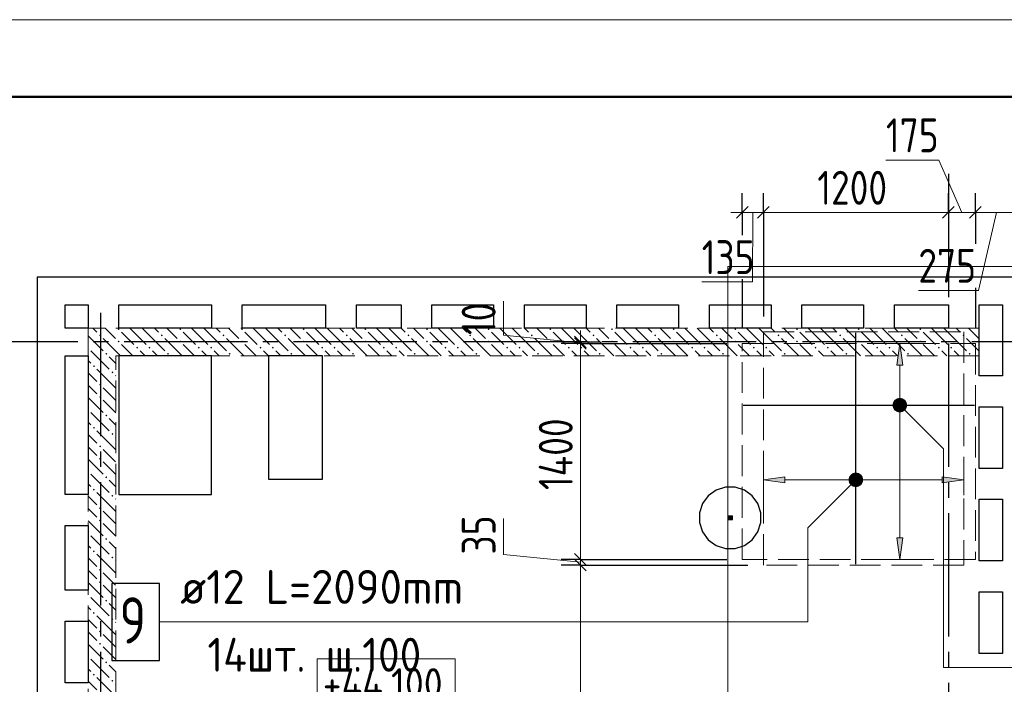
# Model space of a CAD drawing. Header units: millimetres. Extents: x 0 to 40165, y 0 to 42000.
# Tile 13 of 15: x 5026 to 11413, y 37690 to 42000. Entities that reach past the tile are written whole.
import ezdxf

# ---------------------------------------------------------------- set-up
doc = ezdxf.new("R2010")
doc.units = ezdxf.units.MM
doc.linetypes.add('______2', pattern=[270, 200, -70])
doc.linetypes.add('______5', pattern=[1100, 800, -100, 100, -100])
for name, color, linetype, lineweight in [('Standard', 7, 'Continuous', 25), ('Высотные отметки', 7, 'Continuous', 25), ('ДОП Верх по Х', 7, 'Continuous', 25), ('ЖБ Перекрытие верхний уровень', 7, 'Continuous', 35), ('ЖБ Стена верхний уровень', 7, 'Continuous', 35), ('Оси', 40, '______5', 18), ('Позиционная метка номер позиции', 7, 'Continuous', 13), ('Примечания', 7, 'Continuous', 25)]:
    doc.layers.add(name, color=color, linetype=linetype, lineweight=lineweight)
doc.styles.add('GOST 2.304-81', font='txt')
doc.styles.add('ISOCPEUR', font='txt')

msp = doc.modelspace()

# ---------------------------------------------------------------- hatches: boundary and pattern name
at = {"layer": 'ДОП Верх по Х', "linetype": 'Continuous', "lineweight": 13, "transparency": 33554687}
for points in [[(10755.4, 39760), (10735.4, 39900), (10715.4, 39760)], [(10716.7, 39532.3), (10754.2, 39532.3), (10735.4, 39537.5)], [(10697.9, 39500), (10772.9, 39500), (10767.7, 39518.8)], [(10697.9, 39500), (10767.7, 39518.8), (10703.2, 39518.8)], [(10703.2, 39481.2), (10772.9, 39500), (10697.9, 39500)], [(10703.2, 39518.8), (10767.7, 39518.8), (10754.2, 39532.3)], [(10703.2, 39518.8), (10754.2, 39532.3), (10716.7, 39532.3)], [(10703.2, 39481.2), (10767.7, 39481.2), (10772.9, 39500)], [(10716.7, 39467.8), (10767.7, 39481.2), (10703.2, 39481.2)], [(10716.7, 39467.8), (10754.2, 39467.8), (10767.7, 39481.2)], [(10754.2, 39467.8), (10716.7, 39467.8), (10735.4, 39462.5)], [(10418.3, 38996.8), (10418.3, 39034.3), (10413, 39015.5)], [(10418.3, 39034.3), (10431.8, 38983.3), (10431.8, 39047.8)], [(10418.3, 39034.3), (10418.3, 38996.8), (10431.8, 38983.3)], [(10431.8, 39047.8), (10450.5, 38978), (10450.5, 39053)], [(10431.8, 39047.8), (10431.8, 38983.3), (10450.5, 38978)], [(10450.5, 39053), (10450.5, 38978), (10469.3, 38983.3)], [(10450.5, 39053), (10469.3, 38983.3), (10469.3, 39047.8)], [(10469.3, 39047.8), (10469.3, 38983.3), (10482.8, 38996.8)], [(10469.3, 39047.8), (10482.8, 38996.8), (10482.8, 39034.3)], [(10482.8, 39034.3), (10482.8, 38996.8), (10488, 39015.5)], [(11010.5, 38995.5), (11150.5, 39015.5), (11010.5, 39035.5)]]:
    msp.add_hatch(color=7, dxfattribs=at).paths.add_polyline_path(points)
for points in [[(9990.5, 38995.5), (9850.5, 39015.5), (9990.5, 39035.5)], [(10755.4, 38640), (10735.4, 38500), (10715.4, 38640)]]:
    msp.add_hatch(color=7, dxfattribs=at).paths.add_polyline_path(points, flags=16)
at = {"layer": 'ЖБ Стена верхний уровень', "linetype": 'Continuous', "lineweight": 18, "transparency": 33554687}
for points in [[(5661, 39993.1), (5667.5, 39999.6), (5674, 39993.1), (5667.5, 39986.6)], [(6061, 39993.1), (6067.5, 39999.6), (6074, 39993.1), (6067.5, 39986.6)], [(6461, 39993.1), (6467.5, 39999.6), (6474, 39993.1), (6467.5, 39986.6)], [(6861, 39993.1), (6867.5, 39999.6), (6874, 39993.1), (6867.5, 39986.6)], [(7261, 39993.1), (7267.5, 39999.6), (7274, 39993.1), (7267.5, 39986.6)], [(7661, 39993.1), (7667.5, 39999.6), (7674, 39993.1), (7667.5, 39986.6)], [(8061, 39993.1), (8067.5, 39999.6), (8074, 39993.1), (8067.5, 39986.6)], [(8461, 39993.1), (8467.5, 39999.6), (8474, 39993.1), (8467.5, 39986.6)], [(8861, 39993.1), (8867.5, 39999.6), (8874, 39993.1), (8867.5, 39986.6)], [(9261, 39993.1), (9267.5, 39999.6), (9274, 39993.1), (9267.5, 39986.6)], [(9661, 39993.1), (9667.5, 39999.6), (9674, 39993.1), (9667.5, 39986.6)], [(10061, 39993.1), (10067.5, 39999.6), (10074, 39993.1), (10067.5, 39986.6)], [(10461, 39993.1), (10467.5, 39999.6), (10474, 39993.1), (10467.5, 39986.6)], [(10861, 39993.1), (10867.5, 39999.6), (10874, 39993.1), (10867.5, 39986.6)], [(5541, 39953.1), (5547.5, 39959.6), (5554, 39953.1), (5547.5, 39946.6)], [(5661, 39913.1), (5667.5, 39919.6), (5674, 39913.1), (5667.5, 39906.6)], [(5941, 39953.1), (5947.5, 39959.6), (5954, 39953.1), (5947.5, 39946.6)], [(6061, 39913.1), (6067.5, 39919.6), (6074, 39913.1), (6067.5, 39906.6)], [(6341, 39953.1), (6347.5, 39959.6), (6354, 39953.1), (6347.5, 39946.6)], [(6461, 39913.1), (6467.5, 39919.6), (6474, 39913.1), (6467.5, 39906.6)], [(6741, 39953.1), (6747.5, 39959.6), (6754, 39953.1), (6747.5, 39946.6)], [(6861, 39913.1), (6867.5, 39919.6), (6874, 39913.1), (6867.5, 39906.6)], [(7141, 39953.1), (7147.5, 39959.6), (7154, 39953.1), (7147.5, 39946.6)], [(7261, 39913.1), (7267.5, 39919.6), (7274, 39913.1), (7267.5, 39906.6)], [(7541, 39953.1), (7547.5, 39959.6), (7554, 39953.1), (7547.5, 39946.6)], [(7661, 39913.1), (7667.5, 39919.6), (7674, 39913.1), (7667.5, 39906.6)], [(7941, 39953.1), (7947.5, 39959.6), (7954, 39953.1), (7947.5, 39946.6)], [(8061, 39913.1), (8067.5, 39919.6), (8074, 39913.1), (8067.5, 39906.6)], [(8341, 39953.1), (8347.5, 39959.6), (8354, 39953.1), (8347.5, 39946.6)], [(8461, 39913.1), (8467.5, 39919.6), (8474, 39913.1), (8467.5, 39906.6)], [(8741, 39953.1), (8747.5, 39959.6), (8754, 39953.1), (8747.5, 39946.6)], [(8861, 39913.1), (8867.5, 39919.6), (8874, 39913.1), (8867.5, 39906.6)], [(9141, 39953.1), (9147.5, 39959.6), (9154, 39953.1), (9147.5, 39946.6)], [(9261, 39913.1), (9267.5, 39919.6), (9274, 39913.1), (9267.5, 39906.6)], [(9541, 39953.1), (9547.5, 39959.6), (9554, 39953.1), (9547.5, 39946.6)], [(9661, 39913.1), (9667.5, 39919.6), (9674, 39913.1), (9667.5, 39906.6)], [(9941, 39953.1), (9947.5, 39959.6), (9954, 39953.1), (9947.5, 39946.6)], [(10061, 39913.1), (10067.5, 39919.6), (10074, 39913.1), (10067.5, 39906.6)], [(10341, 39953.1), (10347.5, 39959.6), (10354, 39953.1), (10347.5, 39946.6)], [(10461, 39913.1), (10467.5, 39919.6), (10474, 39913.1), (10467.5, 39906.6)], [(10741, 39953.1), (10747.5, 39959.6), (10754, 39953.1), (10747.5, 39946.6)], [(10861, 39913.1), (10867.5, 39919.6), (10874, 39913.1), (10867.5, 39906.6)], [(11141, 39953.1), (11147.5, 39959.6), (11154, 39953.1), (11147.5, 39946.6)], [(5470.5, 39876.6), (5474, 39873.1), (5470.5, 39869.7)], [(5781, 39873.1), (5787.5, 39879.6), (5794, 39873.1), (5787.5, 39866.6)], [(5861, 39873.1), (5867.5, 39879.6), (5874, 39873.1), (5867.5, 39866.6)], [(6181, 39873.1), (6187.5, 39879.6), (6194, 39873.1), (6187.5, 39866.6)], [(6261, 39873.1), (6267.5, 39879.6), (6274, 39873.1), (6267.5, 39866.6)], [(6581, 39873.1), (6587.5, 39879.6), (6594, 39873.1), (6587.5, 39866.6)], [(6661, 39873.1), (6667.5, 39879.6), (6674, 39873.1), (6667.5, 39866.6)], [(6981, 39873.1), (6987.5, 39879.6), (6994, 39873.1), (6987.5, 39866.6)], [(7061, 39873.1), (7067.5, 39879.6), (7074, 39873.1), (7067.5, 39866.6)], [(7381, 39873.1), (7387.5, 39879.6), (7394, 39873.1), (7387.5, 39866.6)], [(7461, 39873.1), (7467.5, 39879.6), (7474, 39873.1), (7467.5, 39866.6)], [(7781, 39873.1), (7787.5, 39879.6), (7794, 39873.1), (7787.5, 39866.6)], [(7861, 39873.1), (7867.5, 39879.6), (7874, 39873.1), (7867.5, 39866.6)], [(8181, 39873.1), (8187.5, 39879.6), (8194, 39873.1), (8187.5, 39866.6)], [(8261, 39873.1), (8267.5, 39879.6), (8274, 39873.1), (8267.5, 39866.6)], [(8581, 39873.1), (8587.5, 39879.6), (8594, 39873.1), (8587.5, 39866.6)], [(8661, 39873.1), (8667.5, 39879.6), (8674, 39873.1), (8667.5, 39866.6)], [(8981, 39873.1), (8987.5, 39879.6), (8994, 39873.1), (8987.5, 39866.6)], [(9061, 39873.1), (9067.5, 39879.6), (9074, 39873.1), (9067.5, 39866.6)], [(9381, 39873.1), (9387.5, 39879.6), (9394, 39873.1), (9387.5, 39866.6)], [(9461, 39873.1), (9467.5, 39879.6), (9474, 39873.1), (9467.5, 39866.6)], [(9781, 39873.1), (9787.5, 39879.6), (9794, 39873.1), (9787.5, 39866.6)], [(9861, 39873.1), (9867.5, 39879.6), (9874, 39873.1), (9867.5, 39866.6)], [(10181, 39873.1), (10187.5, 39879.6), (10194, 39873.1), (10187.5, 39866.6)], [(10261, 39873.1), (10267.5, 39879.6), (10274, 39873.1), (10267.5, 39866.6)], [(10581, 39873.1), (10587.5, 39879.6), (10594, 39873.1), (10587.5, 39866.6)], [(10661, 39873.1), (10667.5, 39879.6), (10674, 39873.1), (10667.5, 39866.6)], [(10981, 39873.1), (10987.5, 39879.6), (10994, 39873.1), (10987.5, 39866.6)], [(11061, 39873.1), (11067.5, 39879.6), (11074, 39873.1), (11067.5, 39866.6)], [(5581, 39833.1), (5587.5, 39839.6), (5594, 39833.1), (5587.5, 39826.6)], [(5981, 39833.1), (5987.5, 39839.6), (5994, 39833.1), (5987.5, 39826.6)], [(6381, 39833.1), (6387.5, 39839.6), (6394, 39833.1), (6387.5, 39826.6)], [(6781, 39833.1), (6787.5, 39839.6), (6794, 39833.1), (6787.5, 39826.6)], [(7181, 39833.1), (7187.5, 39839.6), (7194, 39833.1), (7187.5, 39826.6)], [(7581, 39833.1), (7587.5, 39839.6), (7594, 39833.1), (7587.5, 39826.6)], [(7981, 39833.1), (7987.5, 39839.6), (7994, 39833.1), (7987.5, 39826.6)], [(8381, 39833.1), (8387.5, 39839.6), (8394, 39833.1), (8387.5, 39826.6)], [(8781, 39833.1), (8787.5, 39839.6), (8794, 39833.1), (8787.5, 39826.6)], [(9181, 39833.1), (9187.5, 39839.6), (9194, 39833.1), (9187.5, 39826.6)], [(9581, 39833.1), (9587.5, 39839.6), (9594, 39833.1), (9587.5, 39826.6)], [(9981, 39833.1), (9987.5, 39839.6), (9994, 39833.1), (9987.5, 39826.6)], [(10381, 39833.1), (10387.5, 39839.6), (10394, 39833.1), (10387.5, 39826.6)], [(10781, 39833.1), (10787.5, 39839.6), (10794, 39833.1), (10787.5, 39826.6)], [(11181, 39833.1), (11187.5, 39839.6), (11194, 39833.1), (11187.5, 39826.6)], [(5501, 39753.1), (5507.5, 39759.6), (5514, 39753.1), (5507.5, 39746.6)], [(5621, 39713.1), (5627.5, 39719.6), (5634, 39713.1), (5627.5, 39706.6)], [(5541, 39633.1), (5547.5, 39639.6), (5554, 39633.1), (5547.5, 39626.6)], [(5541, 39553.1), (5547.5, 39559.6), (5554, 39553.1), (5547.5, 39546.6)], [(5470.5, 39476.6), (5474, 39473.1), (5470.5, 39469.7)], [(5581, 39433.1), (5587.5, 39439.6), (5594, 39433.1), (5587.5, 39426.6)], [(5501, 39353.1), (5507.5, 39359.6), (5514, 39353.1), (5507.5, 39346.6)], [(5621, 39313.1), (5627.5, 39319.6), (5634, 39313.1), (5627.5, 39306.6)], [(5541, 39233.1), (5547.5, 39239.6), (5554, 39233.1), (5547.5, 39226.6)], [(5541, 39153.1), (5547.5, 39159.6), (5554, 39153.1), (5547.5, 39146.6)], [(5470.5, 39076.6), (5474, 39073.1), (5470.5, 39069.7)], [(5581, 39033.1), (5587.5, 39039.6), (5594, 39033.1), (5587.5, 39026.6)], [(5501, 38953.1), (5507.5, 38959.6), (5514, 38953.1), (5507.5, 38946.6)], [(5621, 38913.1), (5627.5, 38919.6), (5634, 38913.1), (5627.5, 38906.6)], [(5541, 38833.1), (5547.5, 38839.6), (5554, 38833.1), (5547.5, 38826.6)], [(5541, 38753.1), (5547.5, 38759.6), (5554, 38753.1), (5547.5, 38746.6)], [(5470.5, 38676.6), (5474, 38673.1), (5470.5, 38669.7)], [(5581, 38633.1), (5587.5, 38639.6), (5594, 38633.1), (5587.5, 38626.6)], [(5501, 38553.1), (5507.5, 38559.6), (5514, 38553.1), (5507.5, 38546.6)], [(5621, 38513.1), (5627.5, 38519.6), (5634, 38513.1), (5627.5, 38506.6)], [(5541, 38433.1), (5547.5, 38439.6), (5554, 38433.1), (5547.5, 38426.6)], [(5541, 38353.1), (5547.5, 38359.6), (5554, 38353.1), (5547.5, 38346.6)], [(5470.5, 38276.6), (5474, 38273.1), (5470.5, 38269.7)], [(5581, 38233.1), (5587.5, 38239.6), (5594, 38233.1), (5587.5, 38226.6)], [(5501, 38153.1), (5507.5, 38159.6), (5514, 38153.1), (5507.5, 38146.6)], [(5621, 38113.1), (5627.5, 38119.6), (5634, 38113.1), (5627.5, 38106.6)], [(5541, 38033.1), (5547.5, 38039.6), (5554, 38033.1), (5547.5, 38026.6)], [(5541, 37953.1), (5547.5, 37959.6), (5554, 37953.1), (5547.5, 37946.6)], [(5470.5, 37876.6), (5474, 37873.1), (5470.5, 37869.7)], [(5581, 37833.1), (5587.5, 37839.6), (5594, 37833.1), (5587.5, 37826.6)], [(5501, 37753.1), (5507.5, 37759.6), (5514, 37753.1), (5507.5, 37746.6)], [(5621, 37713.1), (5627.5, 37719.6), (5634, 37713.1), (5627.5, 37706.6)]]:
    msp.add_hatch(color=7, dxfattribs=at).paths.add_polyline_path(points, flags=16)
at = {"layer": 'Позиционная метка номер позиции', "linetype": 'Continuous', "lineweight": 13, "transparency": 33554687}
for points in [[(10692.2, 39511.5), (10724, 39543.3), (10703.6, 39531.8)], [(10724, 39543.3), (10692.2, 39511.5), (10692.2, 39488.5)], [(10724, 39543.3), (10692.2, 39488.5), (10746.9, 39543.3)], [(10746.9, 39543.3), (10692.2, 39488.5), (10703.6, 39468.2)], [(10746.9, 39543.3), (10703.6, 39468.2), (10767.2, 39531.8)], [(10767.2, 39531.8), (10703.6, 39468.2), (10724, 39456.7)], [(10767.2, 39531.8), (10724, 39456.7), (10778.7, 39511.5)], [(10778.7, 39511.5), (10724, 39456.7), (10746.9, 39456.7)], [(10778.7, 39511.5), (10746.9, 39456.7), (10778.7, 39488.5)], [(10778.7, 39488.5), (10746.9, 39456.7), (10767.2, 39468.2)], [(10482.3, 38983.7), (10418.7, 39047.3), (10407.3, 39027)], [(10482.3, 38983.7), (10407.3, 39027), (10462, 38972.2)], [(10462, 38972.2), (10407.3, 39027), (10407.3, 39004.1)], [(10493.8, 39004.1), (10439.1, 39058.8), (10418.7, 39047.3)], [(10493.8, 39004.1), (10418.7, 39047.3), (10482.3, 38983.7)], [(10493.8, 39027), (10462, 39058.8), (10439.1, 39058.8)], [(10493.8, 39027), (10439.1, 39058.8), (10493.8, 39004.1)], [(10462, 39058.8), (10493.8, 39027), (10482.3, 39047.3)], [(10462, 38972.2), (10407.3, 39004.1), (10439.1, 38972.2)], [(10439.1, 38972.2), (10407.3, 39004.1), (10418.7, 38983.7)]]:
    msp.add_hatch(color=7, dxfattribs=at).paths.add_polyline_path(points)

# ---------------------------------------------------------------- linework, layer by layer
at = {"layer": 'Standard', "color": 7, "linetype": 'Continuous', "lineweight": 13, "transparency": 33554687}
for p, q in [((10989.2, 41090), (10645.3, 41090)), ((11138, 40750), (10989.2, 41090)), ((9713.5, 40750), (9638.5, 40750)), ((9850.5, 40750), (9713.5, 40750)), ((9782, 40750), (9778.8, 40300)), ((11050.5, 40750), (9850.5, 40750)), ((11225.5, 40750), (11050.5, 40750)), ((11500.5, 40750), (11225.5, 40750)), ((11363, 40750), (11246.3, 40244)), ((9778.8, 40300), (9450.5, 40300)), ((11246.3, 40244), (10855.5, 40244)), ((8163.6, 39955), (8163.6, 40174)), ((8663.5, 39910), (8663.5, 39985)), ((8663.5, 39905), (8163.6, 39955)), ((8663.5, 39900), (8663.5, 39910)), ((8663.5, 38500), (8663.5, 39900)), ((8163.5, 38531.5), (8163.5, 38766)), ((8663.5, 38481.5), (8163.5, 38531.5)), ((8663.5, 38463), (8663.5, 38500)), ((8663.5, 36096), (8663.5, 38463))]:
    msp.add_line(p, q, dxfattribs=at)
at = {"layer": 'Standard', "color": 251, "linetype": 'Continuous', "lineweight": -3, "true_color": 0x656565, "transparency": 33554687}
for p, q in [((9713.5, 40750), (9713.5, 40875)), ((9850.5, 40750), (9850.5, 40875)), ((11050.5, 40750), (11050.5, 40875)), ((11225.5, 40750), (11225.5, 40875)), ((9713.5, 40750), (9713.5, 40625)), ((9713.5, 40750), (9713.5, 40601.9)), ((9850.5, 40750), (9850.5, 40625)), ((11050.5, 40750), (11050.5, 40625)), ((11225.5, 40750), (11225.5, 40625)), ((9713.5, 40317), (9713.5, 40000)), ((11225.5, 40261), (11225.5, 40000)), ((8663.5, 39910), (8538.5, 39910)), ((8663.5, 39900), (8538.5, 39900)), ((8663.5, 39910), (8788.5, 39910)), ((8663.5, 39910), (8663.5, 39910)), ((8663.5, 39900), (8788.5, 39900)), ((8663.5, 39900), (9613.5, 39900)), ((8663.5, 38500), (8538.5, 38500)), ((8663.5, 38463), (8538.5, 38463)), ((8663.5, 38500), (8788.5, 38500)), ((8663.5, 38500), (9613.5, 38500)), ((8663.5, 38463), (8788.5, 38463)), ((8663.5, 38463), (9750.5, 38463))]:
    msp.add_line(p, q, dxfattribs=at)
at = {"layer": 'Standard', "color": 7, "linetype": 'Continuous', "lineweight": 25, "transparency": 33554687}
for p, q in [((9751, 40787.5), (9676, 40712.5)), ((9888, 40787.5), (9813, 40712.5)), ((11088, 40787.5), (11013, 40712.5)), ((11263, 40787.5), (11188, 40712.5)), ((8701, 39872.5), (8626, 39947.5)), ((8701, 39862.5), (8626, 39937.5)), ((8701, 38462.5), (8626, 38537.5)), ((8701, 38425.5), (8626, 38500.5))]:
    msp.add_line(p, q, dxfattribs=at)
at = {"layer": 'Standard', "color": 7, "linetype": 'Continuous', "lineweight": 13, "transparency": 33554687}
msp.add_lwpolyline([(0, 0), (29700, 0), (29700, 42000), (0, 42000), (0, 0)], close=True, dxfattribs=at)
at = {"layer": 'Standard', "color": 7, "linetype": 'Continuous', "lineweight": 50, "transparency": 33554687}
msp.add_lwpolyline([(2000, 41500), (29200, 41500), (29200, 500), (2000, 500), (2000, 41500)], close=True, dxfattribs=at)
at = {"layer": 'Standard', "color": 251, "linetype": 'Continuous', "lineweight": -3, "true_color": 0x656565, "transparency": 33554687}
for points in [[(9850.5, 40750), (9850.5, 40381.8), (9850.5, 40381.8), (9850.5, 40075)], [(11050.5, 40750), (11050.5, 40561.5), (11050.5, 40561.5), (11050.5, 40545.9)], [(11225.5, 40750), (11225.5, 40587.7), (11225.5, 40587.7), (11225.5, 40545.9)]]:
    msp.add_lwpolyline(points, dxfattribs=at)
at = {"layer": 'Standard', "color": 254, "linetype": 'Continuous', "lineweight": 13, "true_color": 0xc4c4ff, "transparency": 33554687}
msp.add_lwpolyline([(9619.5, 15331.7), (17624.9, 15331.7), (17624.9, 40399), (9619.5, 40399), (9619.5, 15331.7)], dxfattribs=at)
at = {"layer": 'Высотные отметки', "color": 7, "linetype": 'Continuous', "lineweight": 18, "transparency": 33554687}
msp.add_lwpolyline([(6955.1, 37521.1), (7850.3, 37521.1), (7850.3, 37854.4), (6955.1, 37854.4), (6955.1, 37521.1)], dxfattribs=at)
at = {"layer": 'ДОП Верх по Х', "color": 7, "linetype": 'Continuous', "lineweight": 25, "transparency": 33554687}
for p, q in [((10450.5, 38469), (10450.5, 39969)), ((9719.5, 39500), (11219.5, 39500))]:
    msp.add_line(p, q, dxfattribs=at)
at = {"layer": 'ДОП Верх по Х', "color": 251, "linetype": 'Continuous', "lineweight": 13, "true_color": 0x494949, "transparency": 33554687}
for p, q in [((10735.4, 39900), (10635.4, 39900)), ((10735.4, 39900), (10715.4, 39760)), ((10755.4, 39760), (10735.4, 39900)), ((10735.4, 39900), (10835.4, 39900)), ((10735.4, 39900), (10735.4, 39900)), ((10715.4, 39760), (10755.4, 39760)), ((10735.4, 39530), (10735.4, 39760)), ((10697.9, 39500), (10697.9, 39500)), ((10735.4, 38640), (10735.4, 39470)), ((10772.9, 39500), (10772.9, 39500)), ((9850.5, 39015.5), (9850.5, 39115.5)), ((11150.5, 39015.5), (11150.5, 39115.5)), ((9850.5, 39015.5), (9990.5, 39035.5)), ((9990.5, 39035.5), (9990.5, 38995.5)), ((10450.5, 39053), (10450.5, 39053)), ((11150.5, 39015.5), (11010.5, 39035.5)), ((11010.5, 39035.5), (11010.5, 38995.5)), ((9990.5, 38995.5), (9850.5, 39015.5)), ((9850.5, 39015.5), (9850.5, 38915.5)), ((9850.5, 39015.5), (9850.5, 39015.5)), ((9990.5, 39015.5), (10420.5, 39015.5)), ((10450.5, 38978), (10450.5, 38978)), ((10480.5, 39015.5), (11010.5, 39015.5)), ((11010.5, 38995.5), (11150.5, 39015.5)), ((11150.5, 39015.5), (11150.5, 38915.5)), ((11150.5, 39015.5), (11150.5, 39015.5)), ((10735.4, 38500), (10715.4, 38640)), ((10715.4, 38640), (10755.4, 38640)), ((10755.4, 38640), (10735.4, 38500)), ((10735.4, 38500), (10635.4, 38500)), ((10735.4, 38500), (10835.4, 38500)), ((10735.4, 38500), (10735.4, 38500))]:
    msp.add_line(p, q, dxfattribs=at)
at = {"layer": 'ДОП Верх по Х', "color": 7, "linetype": 'Continuous', "lineweight": 13, "transparency": 33554687}
msp.add_line((6047.8, 38094.4), (8133.8, 38094.4), dxfattribs=at)
at = {"layer": 'ДОП Верх по Х', "color": 7, "linetype": 'Continuous', "lineweight": 25, "transparency": 33554687}
msp.add_lwpolyline([(5623.8, 37844.4), (5933.8, 37844.4), (5933.8, 38344.4), (5623.8, 38344.4), (5623.8, 37844.4)], dxfattribs=at)
at = {"layer": 'ДОП Верх по Х', "color": 251, "linetype": 'Continuous', "lineweight": 13, "true_color": 0x494949, "transparency": 33554687}
for centre in [(10735.4, 39500), (10450.5, 39015.5)]:
    msp.add_circle(centre, 37.5, dxfattribs=at)
at = {"layer": 'ЖБ Перекрытие верхний уровень', "color": 7, "linetype": 'Continuous', "lineweight": 25, "transparency": 33554687}
for p, q in [((11400.5, 40330), (5140.5, 40330)), ((5140.5, 40330), (5140.5, 31650)), ((13000.5, 40330), (11400.5, 40330)), ((5320.5, 40000), (5320.5, 40150)), ((5320.5, 40150), (5470.5, 40150)), ((5470.5, 40150), (5470.5, 40000)), ((5670.5, 40000), (5670.5, 40150)), ((5670.5, 40150), (6270.5, 40150)), ((6270.5, 40150), (6270.5, 40000)), ((6470.5, 40000), (6470.5, 40150)), ((6470.5, 40150), (7010.5, 40150)), ((7010.5, 40150), (7010.5, 40000)), ((7210.5, 40000), (7210.5, 40150)), ((7210.5, 40150), (7500.5, 40150)), ((7500.5, 40150), (7500.5, 40000)), ((7700.5, 40000), (7700.5, 40150)), ((7700.5, 40150), (8100.5, 40150)), ((8100.5, 40150), (8100.5, 40000)), ((8300.5, 40000), (8300.5, 40150)), ((8300.5, 40150), (8700.5, 40150)), ((8700.5, 40150), (8700.5, 40000)), ((8900.5, 40000), (8900.5, 40150)), ((8900.5, 40150), (9300.5, 40150)), ((9300.5, 40150), (9300.5, 40000)), ((9500.5, 40000), (9500.5, 40150)), ((9500.5, 40150), (9900.5, 40150)), ((9900.5, 40150), (9900.5, 40000)), ((10100.5, 40000), (10100.5, 40150)), ((10100.5, 40150), (10500.5, 40150)), ((10500.5, 40150), (10500.5, 40000)), ((10700.5, 40000), (10700.5, 40150)), ((10700.5, 40150), (11050.5, 40150)), ((11050.5, 40150), (11050.5, 40000)), ((11250.5, 39690), (11250.5, 40150)), ((11250.5, 40150), (11400.5, 40150)), ((11400.5, 40150), (11400.5, 39690)), ((5470.5, 40000), (5320.5, 40000)), ((6270.5, 40000), (5670.5, 40000)), ((7010.5, 40000), (6470.5, 40000)), ((7500.5, 40000), (7210.5, 40000)), ((8100.5, 40000), (7700.5, 40000)), ((8700.5, 40000), (8300.5, 40000)), ((9300.5, 40000), (8900.5, 40000)), ((9900.5, 40000), (9500.5, 40000)), ((10500.5, 40000), (10100.5, 40000)), ((11050.5, 40000), (10700.5, 40000)), ((5320.5, 38920), (5320.5, 39820)), ((5320.5, 39820), (5470.5, 39820)), ((5470.5, 39820), (5470.5, 38920)), ((5670.5, 39820), (5670.5, 38920)), ((6270.5, 39820), (5670.5, 39820)), ((6270.5, 38920), (6270.5, 39820)), ((6640.5, 39820), (6640.5, 39020)), ((6990.5, 39820), (6640.5, 39820)), ((6990.5, 39020), (6990.5, 39820)), ((11400.5, 39690), (11250.5, 39690)), ((11250.5, 39090), (11250.5, 39490)), ((11250.5, 39490), (11400.5, 39490)), ((11400.5, 39490), (11400.5, 39090)), ((11400.5, 39090), (11250.5, 39090)), ((6640.5, 39020), (6990.5, 39020)), ((9604, 38969.2), (9544, 38949.7)), ((9667.1, 38969.2), (9604, 38969.2)), ((9727.1, 38949.7), (9667.1, 38969.2)), ((5470.5, 38920), (5320.5, 38920)), ((5670.5, 38920), (6270.5, 38920)), ((9492.9, 38912.6), (9455.8, 38861.5)), ((9544, 38949.7), (9492.9, 38912.6)), ((9778.1, 38912.6), (9727.1, 38949.7)), ((9815.2, 38861.5), (9778.1, 38912.6)), ((9455.8, 38861.5), (9436.4, 38801.5)), ((9834.7, 38801.5), (9815.2, 38861.5)), ((11250.5, 38490), (11250.5, 38890)), ((11250.5, 38890), (11400.5, 38890)), ((11400.5, 38890), (11400.5, 38490)), ((9436.4, 38801.5), (9436.4, 38738.4)), ((9834.7, 38738.4), (9834.7, 38801.5)), ((5320.5, 38300), (5320.5, 38720)), ((5320.5, 38720), (5470.5, 38720)), ((5470.5, 38720), (5470.5, 38300)), ((9436.4, 38738.4), (9455.8, 38678.4)), ((9815.2, 38678.4), (9834.7, 38738.4)), ((9455.8, 38678.4), (9492.9, 38627.4)), ((9778.1, 38627.4), (9815.2, 38678.4)), ((9492.9, 38627.4), (9544, 38590.3)), ((9544, 38590.3), (9604, 38570.8)), ((9667.1, 38570.8), (9727.1, 38590.3)), ((9727.1, 38590.3), (9778.1, 38627.4)), ((9604, 38570.8), (9667.1, 38570.8)), ((11400.5, 38490), (11250.5, 38490)), ((5470.5, 38300), (5320.5, 38300)), ((11250.5, 37890), (11250.5, 38290)), ((11250.5, 38290), (11400.5, 38290)), ((11400.5, 38290), (11400.5, 37890)), ((5320.5, 37700), (5320.5, 38100)), ((5320.5, 38100), (5470.5, 38100)), ((5470.5, 38100), (5470.5, 37700)), ((11400.5, 37890), (11250.5, 37890)), ((5470.5, 37700), (5320.5, 37700))]:
    msp.add_line(p, q, dxfattribs=at)
at = {"layer": 'ЖБ Перекрытие верхний уровень', "color": 7, "linetype": 'Continuous', "lineweight": 13, "transparency": 33554687}
for points in [[(9622.2, 38783.3), (9648.9, 38783.3), (9648.9, 38756.6), (9622.2, 38756.6), (9622.2, 38783.3)], [(9647.2, 38758.3), (9623.9, 38758.3), (9623.9, 38781.6), (9647.2, 38781.6), (9647.2, 38758.3)], [(9625.5, 38780), (9645.5, 38780), (9645.5, 38780), (9625.5, 38780), (9625.5, 38780), (9625.5, 38760), (9645.5, 38760), (9645.5, 38780), (9625.5, 38780)], [(9627.2, 38778.3), (9643.9, 38778.3), (9643.9, 38778.3), (9627.2, 38778.3), (9627.2, 38778.3), (9627.2, 38761.6), (9643.9, 38761.6), (9643.9, 38778.3), (9627.2, 38778.3)], [(9628.9, 38776.6), (9642.2, 38776.6), (9642.2, 38776.6), (9628.9, 38776.6), (9628.9, 38776.6), (9628.9, 38763.3), (9642.2, 38763.3), (9642.2, 38776.6), (9628.9, 38776.6)], [(9630.5, 38775), (9640.5, 38775), (9640.5, 38765), (9630.5, 38765), (9630.5, 38775)], [(9638.9, 38766.6), (9632.2, 38766.6), (9632.2, 38773.3), (9638.9, 38773.3), (9638.9, 38766.6)], [(9633.9, 38771.6), (9637.2, 38771.6), (9637.2, 38768.3), (9633.9, 38768.3), (9633.9, 38771.6)]]:
    msp.add_lwpolyline(points, dxfattribs=at)
at = {"layer": 'ЖБ Стена верхний уровень', "color": 251, "linetype": '______2', "lineweight": 13, "true_color": 0x656565, "transparency": 33554687}
for p, q in [((11250.5, 40000), (5470.5, 40000)), ((5470.5, 40000), (5470.5, 39820)), ((11250.5, 39820), (11250.5, 40000)), ((5470.5, 39820), (5470.5, 34870)), ((5650.5, 39820), (11250.5, 39820)), ((5650.5, 34870), (5650.5, 39820))]:
    msp.add_line(p, q, dxfattribs=at)
at = {"layer": 'ЖБ Стена верхний уровень', "color": 9, "linetype": 'Continuous', "lineweight": 18, "true_color": 0xc7c7c7, "transparency": 33554687}
for p, q in [((5500.6, 40000), (5527.5, 39973.1)), ((5607.5, 39973.1), (5580.6, 40000)), ((5767.5, 39973.1), (5740.6, 40000)), ((5820.6, 40000), (5847.5, 39973.1)), ((5900.6, 40000), (5927.5, 39973.1)), ((6007.5, 39973.1), (5980.6, 40000)), ((6167.5, 39973.1), (6140.6, 40000)), ((6220.6, 40000), (6247.5, 39973.1)), ((6300.6, 40000), (6327.5, 39973.1)), ((6407.5, 39973.1), (6380.6, 40000)), ((6567.5, 39973.1), (6540.6, 40000)), ((6620.6, 40000), (6647.5, 39973.1)), ((6700.6, 40000), (6727.5, 39973.1)), ((6807.5, 39973.1), (6780.6, 40000)), ((6967.5, 39973.1), (6940.6, 40000)), ((7020.6, 40000), (7047.5, 39973.1)), ((7100.6, 40000), (7127.5, 39973.1)), ((7207.5, 39973.1), (7180.6, 40000)), ((7367.5, 39973.1), (7340.6, 40000)), ((7420.6, 40000), (7447.5, 39973.1)), ((7500.6, 40000), (7527.5, 39973.1)), ((7607.5, 39973.1), (7580.6, 40000)), ((7767.5, 39973.1), (7740.6, 40000)), ((7820.6, 40000), (7847.5, 39973.1)), ((7900.6, 40000), (7927.5, 39973.1)), ((8007.5, 39973.1), (7980.6, 40000)), ((8167.5, 39973.1), (8140.6, 40000)), ((8220.6, 40000), (8247.5, 39973.1)), ((8300.6, 40000), (8327.5, 39973.1)), ((8407.5, 39973.1), (8380.6, 40000)), ((8567.5, 39973.1), (8540.6, 40000)), ((8620.6, 40000), (8647.5, 39973.1)), ((8700.6, 40000), (8727.5, 39973.1)), ((8807.5, 39973.1), (8780.6, 40000)), ((8967.5, 39973.1), (8940.6, 40000)), ((9020.6, 40000), (9047.5, 39973.1)), ((9100.6, 40000), (9127.5, 39973.1)), ((9207.5, 39973.1), (9180.6, 40000)), ((9367.5, 39973.1), (9340.6, 40000)), ((9420.6, 40000), (9447.5, 39973.1)), ((9500.6, 40000), (9527.5, 39973.1)), ((9607.5, 39973.1), (9580.6, 40000)), ((9767.5, 39973.1), (9740.6, 40000)), ((9820.6, 40000), (9847.5, 39973.1)), ((9900.6, 40000), (9927.5, 39973.1)), ((10007.5, 39973.1), (9980.6, 40000)), ((10167.5, 39973.1), (10140.6, 40000)), ((10220.6, 40000), (10247.5, 39973.1)), ((10300.6, 40000), (10327.5, 39973.1)), ((10407.5, 39973.1), (10380.6, 40000)), ((10567.5, 39973.1), (10540.6, 40000)), ((10620.6, 40000), (10647.5, 39973.1)), ((10700.6, 40000), (10727.5, 39973.1)), ((10807.5, 39973.1), (10780.6, 40000)), ((10967.5, 39973.1), (10940.6, 40000)), ((11020.6, 40000), (11047.5, 39973.1)), ((11100.6, 40000), (11127.5, 39973.1)), ((11207.5, 39973.1), (11180.6, 40000)), ((5470.5, 39950.1), (5567.5, 39853.1)), ((5567.5, 39933.1), (5680.6, 39820)), ((5647.5, 39933.1), (5607.5, 39973.1)), ((5687.5, 39973.1), (5767.5, 39893.1)), ((5767.5, 39973.1), (5847.5, 39893.1)), ((5847.5, 39973.1), (5967.5, 39853.1)), ((5967.5, 39933.1), (6080.6, 39820)), ((6047.5, 39933.1), (6007.5, 39973.1)), ((6087.5, 39973.1), (6167.5, 39893.1)), ((6167.5, 39973.1), (6247.5, 39893.1)), ((6247.5, 39973.1), (6367.5, 39853.1)), ((6367.5, 39933.1), (6480.6, 39820)), ((6447.5, 39933.1), (6407.5, 39973.1)), ((6487.5, 39973.1), (6567.5, 39893.1)), ((6567.5, 39973.1), (6647.5, 39893.1)), ((6647.5, 39973.1), (6767.5, 39853.1)), ((6767.5, 39933.1), (6880.6, 39820)), ((6847.5, 39933.1), (6807.5, 39973.1)), ((6887.5, 39973.1), (6967.5, 39893.1)), ((6967.5, 39973.1), (7047.5, 39893.1)), ((7047.5, 39973.1), (7167.5, 39853.1)), ((7167.5, 39933.1), (7280.6, 39820)), ((7247.5, 39933.1), (7207.5, 39973.1)), ((7287.5, 39973.1), (7367.5, 39893.1)), ((7367.5, 39973.1), (7447.5, 39893.1)), ((7447.5, 39973.1), (7567.5, 39853.1)), ((7567.5, 39933.1), (7680.6, 39820)), ((7647.5, 39933.1), (7607.5, 39973.1)), ((7687.5, 39973.1), (7767.5, 39893.1)), ((7767.5, 39973.1), (7847.5, 39893.1)), ((7847.5, 39973.1), (7967.5, 39853.1)), ((7967.5, 39933.1), (8080.6, 39820)), ((8047.5, 39933.1), (8007.5, 39973.1)), ((8087.5, 39973.1), (8167.5, 39893.1)), ((8167.5, 39973.1), (8247.5, 39893.1)), ((8247.5, 39973.1), (8367.5, 39853.1)), ((8367.5, 39933.1), (8480.6, 39820)), ((8447.5, 39933.1), (8407.5, 39973.1)), ((8487.5, 39973.1), (8567.5, 39893.1)), ((8567.5, 39973.1), (8647.5, 39893.1)), ((8647.5, 39973.1), (8767.5, 39853.1)), ((8767.5, 39933.1), (8880.6, 39820)), ((8847.5, 39933.1), (8807.5, 39973.1)), ((8887.5, 39973.1), (8967.5, 39893.1)), ((8967.5, 39973.1), (9047.5, 39893.1)), ((9047.5, 39973.1), (9167.5, 39853.1)), ((9167.5, 39933.1), (9280.6, 39820)), ((9247.5, 39933.1), (9207.5, 39973.1)), ((9287.5, 39973.1), (9367.5, 39893.1)), ((9367.5, 39973.1), (9447.5, 39893.1)), ((9447.5, 39973.1), (9567.5, 39853.1)), ((9567.5, 39933.1), (9680.6, 39820)), ((9647.5, 39933.1), (9607.5, 39973.1)), ((9687.5, 39973.1), (9767.5, 39893.1)), ((9767.5, 39973.1), (9847.5, 39893.1)), ((9847.5, 39973.1), (9967.5, 39853.1)), ((9967.5, 39933.1), (10080.6, 39820)), ((10047.5, 39933.1), (10007.5, 39973.1)), ((10087.5, 39973.1), (10167.5, 39893.1)), ((10167.5, 39973.1), (10247.5, 39893.1)), ((10247.5, 39973.1), (10367.5, 39853.1)), ((10367.5, 39933.1), (10480.6, 39820)), ((10447.5, 39933.1), (10407.5, 39973.1)), ((10487.5, 39973.1), (10567.5, 39893.1)), ((10567.5, 39973.1), (10647.5, 39893.1)), ((10647.5, 39973.1), (10767.5, 39853.1)), ((10767.5, 39933.1), (10880.6, 39820)), ((10847.5, 39933.1), (10807.5, 39973.1)), ((10887.5, 39973.1), (10967.5, 39893.1)), ((10967.5, 39973.1), (11047.5, 39893.1)), ((11047.5, 39973.1), (11167.5, 39853.1)), ((11167.5, 39933.1), (11250.5, 39850.1)), ((11247.5, 39933.1), (11207.5, 39973.1)), ((5487.5, 39853.1), (5520.6, 39820)), ((5687.5, 39893.1), (5760.6, 39820)), ((5840.6, 39820), (5807.5, 39853.1)), ((5887.5, 39853.1), (5920.6, 39820)), ((6087.5, 39893.1), (6160.6, 39820)), ((6240.6, 39820), (6207.5, 39853.1)), ((6287.5, 39853.1), (6320.6, 39820)), ((6487.5, 39893.1), (6560.6, 39820)), ((6640.6, 39820), (6607.5, 39853.1)), ((6687.5, 39853.1), (6720.6, 39820)), ((6887.5, 39893.1), (6960.6, 39820)), ((7040.6, 39820), (7007.5, 39853.1)), ((7087.5, 39853.1), (7120.6, 39820)), ((7287.5, 39893.1), (7360.6, 39820)), ((7440.6, 39820), (7407.5, 39853.1)), ((7487.5, 39853.1), (7520.6, 39820)), ((7687.5, 39893.1), (7760.6, 39820)), ((7840.6, 39820), (7807.5, 39853.1)), ((7887.5, 39853.1), (7920.6, 39820)), ((8087.5, 39893.1), (8160.6, 39820)), ((8240.6, 39820), (8207.5, 39853.1)), ((8287.5, 39853.1), (8320.6, 39820)), ((8487.5, 39893.1), (8560.6, 39820)), ((8640.6, 39820), (8607.5, 39853.1)), ((8687.5, 39853.1), (8720.6, 39820)), ((8887.5, 39893.1), (8960.6, 39820)), ((9040.6, 39820), (9007.5, 39853.1)), ((9087.5, 39853.1), (9120.6, 39820)), ((9287.5, 39893.1), (9360.6, 39820)), ((9440.6, 39820), (9407.5, 39853.1)), ((9487.5, 39853.1), (9520.6, 39820)), ((9687.5, 39893.1), (9760.6, 39820)), ((9840.6, 39820), (9807.5, 39853.1)), ((9887.5, 39853.1), (9920.6, 39820)), ((10087.5, 39893.1), (10160.6, 39820)), ((10240.6, 39820), (10207.5, 39853.1)), ((10287.5, 39853.1), (10320.6, 39820)), ((10487.5, 39893.1), (10560.6, 39820)), ((10640.6, 39820), (10607.5, 39853.1)), ((10687.5, 39853.1), (10720.6, 39820)), ((10887.5, 39893.1), (10960.6, 39820)), ((11040.6, 39820), (11007.5, 39853.1)), ((11087.5, 39853.1), (11120.6, 39820)), ((5487.5, 39773.1), (5470.5, 39790.1)), ((5520.6, 39820), (5607.5, 39733.1)), ((5607.5, 39813.1), (5650.5, 39770.1)), ((5527.5, 39733.1), (5647.5, 39613.1)), ((5470.5, 39710.1), (5527.5, 39653.1)), ((5650.5, 39690.1), (5647.5, 39693.1)), ((5470.5, 39630.1), (5527.5, 39573.1)), ((5607.5, 39573.1), (5567.5, 39613.1)), ((5470.5, 39550.1), (5567.5, 39453.1)), ((5647.5, 39533.1), (5607.5, 39573.1)), ((5567.5, 39533.1), (5650.5, 39450.1)), ((5487.5, 39453.1), (5607.5, 39333.1)), ((5607.5, 39413.1), (5650.5, 39370.1)), ((5487.5, 39373.1), (5470.5, 39390.1)), ((5470.5, 39310.1), (5527.5, 39253.1)), ((5527.5, 39333.1), (5647.5, 39213.1)), ((5650.5, 39290.1), (5647.5, 39293.1)), ((5470.5, 39230.1), (5527.5, 39173.1)), ((5470.5, 39150.1), (5567.5, 39053.1)), ((5607.5, 39173.1), (5567.5, 39213.1)), ((5647.5, 39133.1), (5607.5, 39173.1)), ((5567.5, 39133.1), (5650.5, 39050.1)), ((5487.5, 39053.1), (5607.5, 38933.1)), ((5487.5, 38973.1), (5470.5, 38990.1)), ((5607.5, 39013.1), (5650.5, 38970.1)), ((5470.5, 38910.1), (5527.5, 38853.1)), ((5527.5, 38933.1), (5647.5, 38813.1)), ((5650.5, 38890.1), (5647.5, 38893.1)), ((5470.5, 38830.1), (5527.5, 38773.1)), ((5607.5, 38773.1), (5567.5, 38813.1)), ((5647.5, 38733.1), (5607.5, 38773.1)), ((5470.5, 38750.1), (5567.5, 38653.1)), ((5567.5, 38733.1), (5650.5, 38650.1)), ((5487.5, 38653.1), (5607.5, 38533.1)), ((5487.5, 38573.1), (5470.5, 38590.1)), ((5607.5, 38613.1), (5650.5, 38570.1)), ((5527.5, 38533.1), (5647.5, 38413.1)), ((5470.5, 38510.1), (5527.5, 38453.1)), ((5650.5, 38490.1), (5647.5, 38493.1)), ((5470.5, 38430.1), (5527.5, 38373.1)), ((5607.5, 38373.1), (5567.5, 38413.1)), ((5470.5, 38350.1), (5567.5, 38253.1)), ((5567.5, 38333.1), (5650.5, 38250.1)), ((5647.5, 38333.1), (5607.5, 38373.1)), ((5487.5, 38253.1), (5607.5, 38133.1)), ((5607.5, 38213.1), (5650.5, 38170.1)), ((5487.5, 38173.1), (5470.5, 38190.1)), ((5527.5, 38133.1), (5647.5, 38013.1)), ((5470.5, 38110.1), (5527.5, 38053.1)), ((5650.5, 38090.1), (5647.5, 38093.1)), ((5470.5, 38030.1), (5527.5, 37973.1)), ((5607.5, 37973.1), (5567.5, 38013.1)), ((5470.5, 37950.1), (5567.5, 37853.1)), ((5647.5, 37933.1), (5607.5, 37973.1)), ((5567.5, 37933.1), (5650.5, 37850.1)), ((5487.5, 37853.1), (5607.5, 37733.1)), ((5607.5, 37813.1), (5650.5, 37770.1)), ((5487.5, 37773.1), (5470.5, 37790.1)), ((5470.5, 37710.1), (5527.5, 37653.1)), ((5527.5, 37733.1), (5647.5, 37613.1)), ((5650.5, 37690.1), (5647.5, 37693.1))]:
    msp.add_line(p, q, dxfattribs=at)
at = {"layer": 'Оси', "color": 8, "linetype": '______5', "lineweight": -3, "transparency": 33554687}
for p, q in [((11050.5, 41000), (11050.5, 7060)), ((5550.5, 40100), (5550.5, 7060)), ((14203, 39910), (3600, 39910))]:
    msp.add_line(p, q, dxfattribs=at)
at = {"layer": 'Позиционная метка номер позиции', "color": 7, "linetype": 'Continuous', "lineweight": 13, "transparency": 33554687}
for p, q in [((10703.6, 39531.8), (10703.6, 39531.8)), ((10767.2, 39531.8), (10767.2, 39531.8)), ((10703.6, 39468.2), (10703.6, 39468.2)), ((10767.2, 39468.2), (10767.2, 39468.2)), ((10418.7, 39047.3), (10418.7, 39047.3)), ((10482.3, 39047.3), (10482.3, 39047.3)), ((10418.7, 38983.7), (10418.7, 38983.7)), ((10482.3, 38983.7), (10482.3, 38983.7))]:
    msp.add_line(p, q, dxfattribs=at)
for points in [[(10735.4, 39500), (11018.3, 39217.2), (11018.3, 37800), (16703, 37800)], [(10450.5, 39015.5), (10139.4, 38704.4), (10139.4, 38094.4), (5933.8, 38094.4)]]:
    msp.add_lwpolyline(points, dxfattribs=at)
for centre in [(10735.4, 39500), (10450.5, 39015.5)]:
    msp.add_circle(centre, 45, dxfattribs=at)
at = {"layer": 'Примечания', "color": 7, "linetype": '______2', "lineweight": 18, "transparency": 33554687}
for p, q in [((9850.5, 39975), (11150.5, 39975)), ((9850.5, 38463), (9850.5, 39975)), ((11150.5, 39975), (11150.5, 38463)), ((9713.5, 39900), (11225.5, 39900)), ((9713.5, 38500), (9713.5, 39900)), ((11225.5, 39900), (11225.5, 38500)), ((11225.5, 38500), (9713.5, 38500)), ((11150.5, 38463), (9850.5, 38463))]:
    msp.add_line(p, q, dxfattribs=at)

# ---------------------------------------------------------------- texts
at = {"layer": 'Standard', "color": 7, "linetype": 'Continuous', "lineweight": 25, "transparency": 33554687, "char_height": 220, "attachment_point": 7, "style": 'GOST 2.304-81'}
for s, insert, width in [('175', (10645.3, 41140), 469.503), ('1200', (10200.3, 40800), 625.741), ('135', (9450.5, 40350), 453.927), ('275', (10855.5, 40294), 516.39)]:
    msp.add_mtext(s, dxfattribs=dict(at, insert=insert, width=width))
at = {"layer": 'Standard', "color": 7, "linetype": 'Continuous', "lineweight": 25, "transparency": 33554687, "char_height": 220, "attachment_point": 7, "rotation": 90, "style": 'GOST 2.304-81'}
for s, insert, width in [('10', (8113.5, 39955), 344.424), ('1400', (8613.5, 38949.8), 625.735), ('35', (8113.5, 38531.5), 360.165)]:
    msp.add_mtext(s, dxfattribs=dict(at, insert=insert, width=width))
at = {"layer": 'Высотные отметки', "color": 7, "linetype": 'Continuous', "lineweight": 18, "transparency": 33554687, "insert": (6992.1, 37594.4), "char_height": 200, "width": 931.936, "attachment_point": 7, "style": 'GOST 2.304-81'}
msp.add_mtext('\\W1.11;+44.100', dxfattribs=at)
at = {"layer": 'ДОП Верх по Х', "color": 7, "linetype": 'Continuous', "lineweight": 13, "transparency": 33554687, "attachment_point": 7, "style": 'ISOCPEUR'}
for s, insert, char_height, width in [('\\W0.96;ø12 L=2090mm ', (6067.8, 38211.7), 220, 2150.523), ('\\W0.78;9', (5673.8, 37954.4), 300, 326.407), ('\\W0.93;14шт. ш.100 ', (6243.8, 37771.7), 220, 1795.479)]:
    msp.add_mtext(s, dxfattribs=dict(at, insert=insert, char_height=char_height, width=width))

doc.saveas('drawing.dxf')
